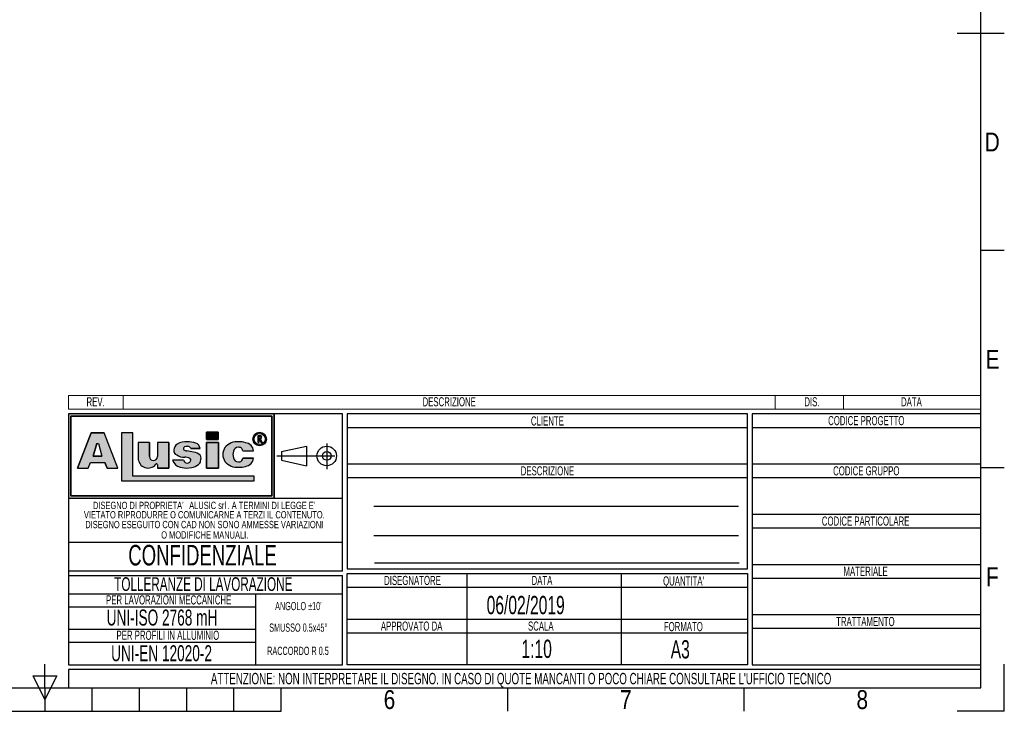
# Model space of a CAD drawing. Header units: millimetres. Extents: x -21 to 722, y 0 to 346.
# Tile 10 of 14: x 204 to 420, y 0 to 151. Entities that reach past the tile are written whole.
import ezdxf
from ezdxf.enums import TextEntityAlignment as Align

# ---------------------------------------------------------------- set-up
doc = ezdxf.new("R2010")
doc.units = ezdxf.units.MM
doc.linetypes.add('CENTERX2', pattern=[20.319999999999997, 12.7, -2.54, 2.54, -2.54])
doc.layers.add('CARTIGLIO', color=140, linetype='Continuous')
doc.styles.add('SLDTEXTSTYLE0', font='TXT', dxfattribs={"width": 0.6382978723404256})
doc.styles.add('SLDTEXTSTYLE1', font='TXT', dxfattribs={"width": 0.675})
doc.styles.add('SLDTEXTSTYLE2', font='TXT', dxfattribs={"width": 0.8214676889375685})

# ---------------------------------------------------------------- blocks, each defined once
blk = doc.blocks.new('SW_NOTE_0')
at = {"layer": 'CARTIGLIO', "color": 0, "insert": (7.526595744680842, 2.578135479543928), "char_height": 2, "attachment_point": 2, "style": 'SLDTEXTSTYLE0'}
blk.add_mtext('TRATTAMENTO', dxfattribs=at)
blk = doc.blocks.new('SW_NOTE_0_1')
at = {"layer": 'CARTIGLIO', "color": 0, "insert": (85.40558510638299, 3.222669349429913), "char_height": 2.5, "attachment_point": 2, "style": 'SLDTEXTSTYLE0'}
blk.add_mtext("ATTENZIONE: NON INTERPRETARE IL DISEGNO. IN CASO DI QUOTE MANCANTI O POCO CHIARE CONSULTARE L'UFFICIO TECNICO", dxfattribs=at)
blk = doc.blocks.new('SW_NOTE_0_2')
at = {"layer": 'CARTIGLIO', "color": 0, "insert": (3.510638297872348, 2.578135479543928), "char_height": 2, "attachment_point": 2, "style": 'SLDTEXTSTYLE0'}
blk.add_mtext('SCALA', dxfattribs=at)
blk = doc.blocks.new('SW_NOTE_0_3')
at = {"layer": 'CARTIGLIO', "color": 0, "insert": (8.670212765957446, 2.578135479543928), "char_height": 2, "attachment_point": 2, "style": 'SLDTEXTSTYLE0'}
blk.add_mtext('APPROVATO DA', dxfattribs=at)
blk = doc.blocks.new('SW_NOTE_0_4')
at = {"layer": 'CARTIGLIO', "color": 0, "insert": (5.398936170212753, 2.578135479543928), "char_height": 2, "attachment_point": 2, "style": 'SLDTEXTSTYLE0'}
blk.add_mtext('FORMATO', dxfattribs=at)
blk = doc.blocks.new('SW_NOTE_0_5')
at = {"layer": 'CARTIGLIO', "color": 0, "insert": (7.606382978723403, 2.578135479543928), "char_height": 2, "attachment_point": 2, "style": 'SLDTEXTSTYLE0'}
blk.add_mtext('DISEGNATORE', dxfattribs=at)
blk = doc.blocks.new('SW_NOTE_0_6')
at = {"layer": 'CARTIGLIO', "color": 0, "insert": (2.845744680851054, 2.578135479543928), "char_height": 2, "attachment_point": 2, "style": 'SLDTEXTSTYLE0'}
blk.add_mtext('DATA', dxfattribs=at)
blk = doc.blocks.new('SW_NOTE_0_7')
at = {"layer": 'CARTIGLIO', "color": 0, "insert": (5.558510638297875, 2.578135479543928), "char_height": 2, "attachment_point": 2, "style": 'SLDTEXTSTYLE0'}
blk.add_mtext("QUANTITA'", dxfattribs=at)
blk = doc.blocks.new('SW_NOTE_0_8')
at = {"layer": 'CARTIGLIO', "color": 0, "insert": (7.10106382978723, 2.578135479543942), "char_height": 2, "attachment_point": 2, "style": 'SLDTEXTSTYLE0'}
blk.add_mtext('DESCRIZIONE', dxfattribs=at)
blk = doc.blocks.new('SW_NOTE_0_9')
at = {"layer": 'CARTIGLIO', "color": 0, "insert": (4.228723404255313, 2.578135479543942), "char_height": 2, "attachment_point": 2, "style": 'SLDTEXTSTYLE0'}
blk.add_mtext('CLIENTE', dxfattribs=at)
blk = doc.blocks.new('SW_NOTE_0_10')
at = {"layer": 'CARTIGLIO', "color": 0, "insert": (5.691489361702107, 2.578135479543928), "char_height": 2, "attachment_point": 2, "style": 'SLDTEXTSTYLE0'}
blk.add_mtext('MATERIALE', dxfattribs=at)
blk = doc.blocks.new('SW_NOTE_0_11')
at = {"layer": 'CARTIGLIO', "color": 0, "insert": (12.15425531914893, 2.578135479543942), "char_height": 2, "attachment_point": 2, "style": 'SLDTEXTSTYLE0'}
blk.add_mtext('CODICE PARTICOLARE', dxfattribs=at)
blk = doc.blocks.new('SW_NOTE_0_12')
at = {"layer": 'CARTIGLIO', "color": 0, "insert": (9.547872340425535, 2.578135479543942), "char_height": 2, "attachment_point": 2, "style": 'SLDTEXTSTYLE0'}
blk.add_mtext('CODICE GRUPPO', dxfattribs=at)
blk = doc.blocks.new('SW_NOTE_0_13')
at = {"layer": 'CARTIGLIO', "color": 0, "insert": (10.69148936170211, 2.578135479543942), "char_height": 2, "attachment_point": 2, "style": 'SLDTEXTSTYLE0'}
blk.add_mtext('CODICE PROGETTO', dxfattribs=at)
blk = doc.blocks.new('SW_NOTE_0_14')
at = {"layer": 'CARTIGLIO', "color": 0, "insert": (6.67819148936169, 2.320321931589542), "char_height": 1.8, "attachment_point": 2, "style": 'SLDTEXTSTYLE0'}
blk.add_mtext("ANGOLO ±10'", dxfattribs=at)
blk = doc.blocks.new('SW_NOTE_0_15')
at = {"layer": 'CARTIGLIO', "color": 0, "insert": (23.93617021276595, 3.867203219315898), "char_height": 3, "attachment_point": 2, "style": 'SLDTEXTSTYLE0'}
blk.add_mtext('TOLLERANZE DI LAVORAZIONE', dxfattribs=at)
blk = doc.blocks.new('SW_NOTE_0_16')
at = {"layer": 'CARTIGLIO', "color": 0, "insert": (21.07265624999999, 5.800804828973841), "char_height": 4.500000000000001, "attachment_point": 2, "style": 'SLDTEXTSTYLE1'}
blk.add_mtext('CONFIDENZIALE', dxfattribs=at)
blk = doc.blocks.new('SW_NOTE_0_17')
at = {"layer": 'CARTIGLIO', "color": 0, "insert": (28.04255319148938, 2.062508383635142), "char_height": 1.6, "attachment_point": 2, "style": 'SLDTEXTSTYLE0'}
blk.add_mtext('DISEGNO ESEGUITO CON CAD NON SONO AMMESSE VARIAZIONI', dxfattribs=at)
blk = doc.blocks.new('SW_NOTE_0_18')
at = {"layer": 'CARTIGLIO', "color": 0, "insert": (27.3404255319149, 2.062508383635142), "char_height": 1.6, "attachment_point": 2, "style": 'SLDTEXTSTYLE0'}
blk.add_mtext('VIETATO RIPRODURRE O COMUNICARNE A TERZI IL CONTENUTO.', dxfattribs=at)
blk = doc.blocks.new('SW_NOTE_0_19')
at = {"layer": 'CARTIGLIO', "color": 0, "insert": (7.587765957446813, 2.320321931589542), "char_height": 1.8, "attachment_point": 2, "style": 'SLDTEXTSTYLE0'}
blk.add_mtext('SMUSSO 0.5x45°', dxfattribs=at)
blk = doc.blocks.new('SW_NOTE_0_20')
at = {"layer": 'CARTIGLIO', "color": 0, "insert": (10.40425531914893, 2.062508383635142), "char_height": 1.6, "attachment_point": 2, "style": 'SLDTEXTSTYLE0'}
blk.add_mtext('O MODIFICHE MANUALI.', dxfattribs=at)
blk = doc.blocks.new('SW_NOTE_0_21')
at = {"layer": 'CARTIGLIO', "color": 0, "char_height": 1.6, "attachment_point": 2, "style": 'SLDTEXTSTYLE0'}
for s, insert in [('ALUSIC srl', (25.45120500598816, 2.062508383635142)), ("DISEGNO DI PROPRIETA'", (10.27659574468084, 2.062508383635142)), (". A TERMINI DI LEGGE E'", (39.41078027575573, 2.062508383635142))]:
    blk.add_mtext(s, dxfattribs=dict(at, insert=insert))
blk = doc.blocks.new('SW_NOTE_0_22')
at = {"layer": 'CARTIGLIO', "color": 0, "insert": (8.569148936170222, 2.320321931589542), "char_height": 1.8, "attachment_point": 2, "style": 'SLDTEXTSTYLE0'}
blk.add_mtext('RACCORDO R 0.5', dxfattribs=at)
blk = doc.blocks.new('SW_NOTE_0_23')
at = {"layer": 'CARTIGLIO', "color": 0, "insert": (18.30319148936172, 2.578135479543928), "char_height": 2, "attachment_point": 2, "style": 'SLDTEXTSTYLE0'}
blk.add_mtext('PER LAVORAZIONI MECCANICHE', dxfattribs=at)
blk = doc.blocks.new('SW_NOTE_0_24')
at = {"layer": 'CARTIGLIO', "color": 0, "insert": (15.68484042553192, 4.511737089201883), "char_height": 3.5, "attachment_point": 2, "style": 'SLDTEXTSTYLE0'}
blk.add_mtext('UNI-ISO 2768 mH', dxfattribs=at)
blk = doc.blocks.new('SW_NOTE_0_25')
at = {"layer": 'CARTIGLIO', "color": 0, "insert": (13.85638297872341, 2.578135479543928), "char_height": 2, "attachment_point": 2, "style": 'SLDTEXTSTYLE0'}
blk.add_mtext('PER PROFILI IN ALLUMINIO', dxfattribs=at)
blk = doc.blocks.new('SW_NOTE_0_26')
at = {"layer": 'CARTIGLIO', "color": 0, "insert": (14.05585106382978, 4.511737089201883), "char_height": 3.5, "attachment_point": 2, "style": 'SLDTEXTSTYLE0'}
blk.add_mtext('UNI-EN 12020-2', dxfattribs=at)
blk = doc.blocks.new('SW_NOTE_0_27')
at = {"layer": 'CARTIGLIO', "color": 0, "insert": (2.340425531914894, 2.578135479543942), "char_height": 2, "attachment_point": 2, "style": 'SLDTEXTSTYLE0'}
blk.add_mtext('REV.', dxfattribs=at)
blk = doc.blocks.new('SW_NOTE_0_28')
at = {"layer": 'CARTIGLIO', "color": 0, "insert": (2.845744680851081, 2.578135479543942), "char_height": 2, "attachment_point": 2, "style": 'SLDTEXTSTYLE0'}
blk.add_mtext('DATA', dxfattribs=at)
blk = doc.blocks.new('SW_NOTE_0_29')
at = {"layer": 'CARTIGLIO', "color": 0, "insert": (7.10106382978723, 2.578135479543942), "char_height": 2, "attachment_point": 2, "style": 'SLDTEXTSTYLE0'}
blk.add_mtext('DESCRIZIONE', dxfattribs=at)
blk = doc.blocks.new('SW_NOTE_0_30')
at = {"layer": 'CARTIGLIO', "color": 0, "insert": (1.968085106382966, 2.578135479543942), "char_height": 2, "attachment_point": 2, "style": 'SLDTEXTSTYLE0'}
blk.add_mtext('DIS.', dxfattribs=at)
blk = doc.blocks.new('Cartiglio ALUSIC')
at = {"layer": 'CARTIGLIO'}
h = blk.add_hatch(color=256, dxfattribs=at)
h.paths.add_polyline_path([(113.971100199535, 149.9990413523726), (113.971100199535, 131.4990413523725), (158.971100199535, 131.4990413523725), (158.971100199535, 149.9990413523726)], flags=0)
h.paths.add_polyline_path([(114.471100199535, 131.9990413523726), (114.471100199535, 149.4990413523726), (158.471100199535, 149.4990413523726), (158.471100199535, 131.9990413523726)], flags=0)
h = blk.add_hatch(color=256, dxfattribs=at)
h.paths.add_polyline_path([(118.292263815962, 138.1064632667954), (118.7611454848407, 139.3206628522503), (121.9303757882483, 139.3206628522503), (122.3992574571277, 138.1064632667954), (124.7510688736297, 138.1064632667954), (121.7833115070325, 145.7916640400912), (118.9082097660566, 145.7916640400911), (115.9404523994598, 138.1064632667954)], flags=0)
h.paths.add_polyline_path([(119.3961687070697, 140.7216809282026), (120.1708764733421, 143.4547391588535), (120.5206447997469, 143.4547391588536), (121.2953525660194, 140.721680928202)], flags=0)
for points in [[(128.0219401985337, 145.7956943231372), (125.5527056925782, 145.7956943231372), (125.5527056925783, 135.2696801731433), (154.6424359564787, 135.2696801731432), (154.6424359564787, 136.3597302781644), (128.0219401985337, 136.3597302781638)], [(144.2116339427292, 145.9308884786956), (144.2116339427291, 144.3245774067), (146.6985305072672, 144.3245774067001), (146.6985305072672, 145.9308884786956)], [(146.7838932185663, 143.6808359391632), (144.2116339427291, 143.6808359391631), (144.2116339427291, 138.1064632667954), (146.7838932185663, 138.1064632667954)]]:
    blk.add_hatch(color=256, dxfattribs=at).paths.add_polyline_path(points, flags=0)
h = blk.add_hatch(color=256, dxfattribs=at)
edge = h.paths.add_edge_path(flags=0)
edge.add_arc((155.7921827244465, 144.4510199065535), 1.479868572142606, 0, 360)
edge = h.paths.add_edge_path(flags=0)
edge.add_arc((155.7921827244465, 144.4510199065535), 1.214864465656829, 0, 360)
h = blk.add_hatch(color=256, dxfattribs=at)
edge = h.paths.add_edge_path(flags=0)
edge.add_arc((155.8903200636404, 144.8676091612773), 0.3723980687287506, 277.1406326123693, 450.0000000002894)
edge.add_line((155.8903200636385, 145.240007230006), (155.450204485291, 145.240007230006))
edge.add_line((155.450204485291, 145.240007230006), (155.450204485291, 143.6880606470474))
edge.add_line((155.450204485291, 143.6880606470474), (155.605611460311, 143.6880606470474))
edge.add_line((155.605611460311, 143.6880606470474), (155.605611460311, 144.4952110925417))
edge.add_line((155.605611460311, 144.4952110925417), (155.764003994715, 144.4952110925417))
edge.add_line((155.764003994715, 144.4952110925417), (156.171212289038, 143.6880606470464))
edge.add_line((156.171212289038, 143.6880606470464), (156.3452765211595, 143.6880606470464))
edge.add_line((156.3452765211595, 143.6880606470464), (155.9366110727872, 144.4980993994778))
edge = h.paths.add_edge_path(flags=0)
edge.add_line((155.6056114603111, 145.0846002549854), (155.8903200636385, 145.0846002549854))
edge.add_arc((155.8903200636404, 144.8676091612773), 0.2169910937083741, -90.00000000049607, 90.00000000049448, ccw=False)
edge.add_line((155.8903200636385, 144.6506180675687), (155.6056114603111, 144.6506180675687))
edge.add_line((155.6056114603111, 144.6506180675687), (155.6056114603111, 145.0846002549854))
h = blk.add_hatch(color=256, dxfattribs=at)
edge = h.paths.add_edge_path(flags=0)
edge.add_arc((132.5578484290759, 140.6186164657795), 0.8721260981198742, 180, 360, ccw=False)
edge.add_line((131.6857223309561, 140.6186164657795), (131.6857223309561, 143.6808359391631))
edge.add_line((131.6857223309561, 143.6808359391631), (129.2243885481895, 143.6808359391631))
edge.add_line((129.2243885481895, 143.6808359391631), (129.2243885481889, 140.2640777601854))
edge.add_arc((131.3820030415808, 140.2640777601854), 2.157614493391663, 180, 321.9680973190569)
edge.add_arc((133.2350345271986, 138.8146685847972), 0.1949400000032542, 3.751097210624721e-10, 141.9680973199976, ccw=False)
edge.add_line((133.4299745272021, 138.8146685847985), (133.4299745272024, 138.106463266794))
edge.add_line((133.4299745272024, 138.106463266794), (135.91068894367, 138.106463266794))
edge.add_line((135.91068894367, 138.106463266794), (135.9106889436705, 143.6808359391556))
edge.add_line((135.9106889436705, 143.6808359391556), (133.4299745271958, 143.6808359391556))
edge.add_line((133.4299745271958, 143.6808359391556), (133.4299745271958, 140.6186164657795))
h = blk.add_hatch(color=256, dxfattribs=at)
edge = h.paths.add_edge_path(flags=0)
edge.add_line((139.7219511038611, 138.0874905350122), (140.9616140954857, 138.2313935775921))
edge.add_arc((140.6251358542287, 140.9172664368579), 2.706867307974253, 277.1406456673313, 311.0032214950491)
edge.add_arc((141.7459062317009, 139.8536948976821), 1.178212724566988, 303.7868133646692, 347.8980612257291)
edge.add_arc((141.0550130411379, 140.1458147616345), 1.920162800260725, 343.6935231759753, 381.4193527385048)
edge.add_arc((140.9170023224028, 138.8528855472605), 2.77207698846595, 46.00269433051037, 81.25096772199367)
edge.add_arc((133.1604335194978, 99.54681763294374), 42.8338661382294, 78.993004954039, 81.01866969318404)
edge.add_arc((140.0875549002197, 143.5111497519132), 1.672976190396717, 238.77709912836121, 261.74465207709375, ccw=False)
edge.add_arc((139.511171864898, 142.3534770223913), 0.3988810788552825, 114.64010585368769, 223.1865854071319, ccw=False)
edge.add_arc((139.9292750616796, 141.471492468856), 1.374925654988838, 90.51660503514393, 115.15343256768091, ccw=False)
edge.add_arc((139.978971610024, 141.8617877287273), 0.986530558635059, 50.69488274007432, 93.60864602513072, ccw=False)
edge.add_arc((140.2656634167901, 142.2302567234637), 0.519939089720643, 14.547573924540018, 49.4198797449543, ccw=False)
edge.add_line((140.7689329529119, 142.3608569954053), (142.7634621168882, 142.3608569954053))
edge.add_arc((141.3534729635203, 142.2214802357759), 1.416861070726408, 5.645321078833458, 71.38339334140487)
edge.add_arc((140.0918708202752, 138.6413140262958), 5.212710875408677, 70.80435731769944, 90.86664277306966)
edge.add_arc((139.6876943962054, 140.01898057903), 3.848224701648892, 85.15036290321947, 119.9120405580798)
edge.add_arc((138.7589405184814, 141.8826763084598), 1.774008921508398, 123.9309471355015, 174.9914571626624)
edge.add_arc((138.007121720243, 141.9227892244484), 1.021881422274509, 173.5516105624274, 249.3813116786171)
edge.add_arc((139.4480837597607, 143.8857829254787), 3.430150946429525, 238.3320469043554, 269.1908231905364)
edge.add_arc((139.5671105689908, 138.3083973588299), 2.154096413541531, 64.99796384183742, 94.45891481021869, ccw=False)
edge.add_arc((140.3551381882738, 139.8813550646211), 0.398545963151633, -35.586121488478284, 72.11412463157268, ccw=False)
edge.add_arc((139.9862171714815, 139.9393420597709), 0.7512299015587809, 245.201083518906, 337.29941344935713, ccw=False)
edge.add_arc((139.934335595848, 140.0154535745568), 0.8024620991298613, 192.5591591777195, 250.8523518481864, ccw=False)
edge.add_line((139.1510748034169, 139.8409601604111), (136.768183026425, 139.8409601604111))
edge.add_arc((138.8654850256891, 140.4022414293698), 2.1711085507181, 194.9824340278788, 258.3364147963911)
edge.add_line((138.4265630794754, 138.2759630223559), (139.7219511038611, 138.0874905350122))
h = blk.add_hatch(color=256, dxfattribs=at)
edge = h.paths.add_edge_path(flags=0)
edge.add_arc((151.1448446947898, 140.5631500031), 1.095489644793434, 191.1589777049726, 269.9285492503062, ccw=False)
edge.add_arc((152.2932291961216, 141.066632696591), 2.335462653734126, 162.1599290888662, 197.8400709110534, ccw=False)
edge.add_arc((151.1448446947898, 141.5701153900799), 1.095489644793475, 90.07145075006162, 168.8410222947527, ccw=False)
edge.add_arc((151.2517282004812, 141.8150308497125), 0.8574339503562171, 2.566657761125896, 97.25285314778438, ccw=False)
edge.add_line((152.108301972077, 141.8534281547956), (154.4848142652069, 141.8534281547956))
edge.add_arc((152.4212904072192, 141.6061501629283), 2.078287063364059, 6.833333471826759, 81.00039250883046)
edge.add_arc((151.336234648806, 138.6914263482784), 5.163706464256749, 74.1517675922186, 91.31975036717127)
edge.add_arc((150.8738064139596, 140.4366829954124), 3.434301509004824, 84.25969198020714, 140.8312604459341)
edge.add_arc((150.5707293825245, 141.0666326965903), 2.817144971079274, 146.8823062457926, 213.1176937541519)
edge.add_arc((150.87380641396, 141.6965823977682), 3.434301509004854, 219.1687395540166, 275.7403080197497)
edge.add_arc((151.3362346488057, 143.4418390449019), 5.163706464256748, 268.6802496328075, 285.8482324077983)
edge.add_arc((152.4212904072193, 140.5271152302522), 2.078287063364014, 278.9996074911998, 353.1666665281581)
edge.add_line((154.4848142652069, 140.2798372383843), (152.1083019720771, 140.2798372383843))
edge.add_arc((151.2517282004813, 140.3182345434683), 0.8574339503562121, 262.7471468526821, 357.4333422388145, ccw=False)
at = {"color": 161, "linetype": 'Continuous', "lineweight": 18}
for p, q in [((113.971100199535, 150.9990413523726), (113.971100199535, 153.9990413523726)), ((113.971100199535, 153.9990413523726), (313.621100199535, 153.9990413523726)), ((125.971100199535, 153.9990413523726), (125.971100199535, 150.9990413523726)), ((268.621100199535, 153.9990413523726), (268.621100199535, 150.9990413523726)), ((283.621100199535, 153.9990413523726), (283.621100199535, 150.9990413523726)), ((313.621100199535, 150.9990413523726), (313.621100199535, 153.9990413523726)), ((113.971100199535, 150.9990413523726), (313.621100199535, 150.9990413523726))]:
    blk.add_line(p, q, dxfattribs=at)
at = {"layer": 'CARTIGLIO'}
for p, q in [((113.971100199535, 149.9990413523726), (113.971100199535, 131.4990413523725)), ((113.971100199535, 149.9990413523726), (113.971100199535, 94.99904135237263)), ((173.971100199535, 149.9990413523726), (113.971100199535, 149.9990413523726)), ((158.971100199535, 149.9990413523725), (113.971100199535, 149.9990413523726)), ((113.971100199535, 149.9990413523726), (113.971100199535, 131.4990413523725)), ((113.971100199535, 149.9990413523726), (113.971100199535, 115.5498549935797)), ((114.471100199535, 131.9990413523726), (114.471100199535, 149.4990413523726)), ((114.471100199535, 149.4990413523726), (114.471100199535, 131.9990413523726)), ((114.471100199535, 149.4990413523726), (158.471100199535, 149.4990413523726)), ((158.471100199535, 149.4990413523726), (114.471100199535, 149.4990413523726)), ((158.471100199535, 149.4990413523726), (158.471100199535, 131.9990413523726)), ((158.471100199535, 131.9990413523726), (158.471100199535, 149.4990413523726)), ((158.971100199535, 131.4990413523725), (158.971100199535, 149.9990413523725)), ((158.971100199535, 149.9990413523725), (158.971100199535, 131.4990413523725)), ((173.971100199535, 115.5498549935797), (173.971100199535, 149.9990413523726)), ((262.621100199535, 149.9990413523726), (174.971100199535, 149.9990413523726)), ((174.971100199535, 149.9990413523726), (174.971100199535, 115.9990413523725)), ((262.621100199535, 115.9990413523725), (262.621100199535, 149.9990413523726)), ((313.621100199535, 149.9990413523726), (263.621100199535, 149.9990413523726)), ((263.621100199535, 149.9990413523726), (263.621100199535, 94.99904135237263)), ((313.621100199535, 94.99904135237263), (313.621100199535, 149.9990413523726)), ((174.971100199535, 146.9990413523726), (262.621100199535, 146.9990413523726)), ((263.621100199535, 146.9990413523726), (313.621100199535, 146.9990413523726)), ((118.9082097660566, 145.7916640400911), (115.9404523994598, 138.1064632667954)), ((115.9404523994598, 138.1064632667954), (118.9082097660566, 145.7916640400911)), ((121.7833115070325, 145.7916640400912), (118.9082097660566, 145.7916640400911)), ((118.9082097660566, 145.7916640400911), (121.7833115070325, 145.7916640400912)), ((124.7510688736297, 138.1064632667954), (121.7833115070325, 145.7916640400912)), ((124.7510688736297, 138.1064632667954), (121.7833115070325, 145.7916640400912)), ((128.0219401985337, 145.7956943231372), (125.5527056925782, 145.7956943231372)), ((125.5527056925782, 145.7956943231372), (125.5527056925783, 135.2696801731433)), ((128.0219401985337, 145.7956943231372), (125.5527056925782, 145.7956943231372)), ((125.5527056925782, 145.7956943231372), (125.5527056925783, 135.2696801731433)), ((128.0219401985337, 136.3597302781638), (128.0219401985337, 145.7956943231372)), ((128.0219401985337, 136.3597302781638), (128.0219401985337, 145.7956943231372)), ((146.6985305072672, 145.9308884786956), (144.2116339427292, 145.9308884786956)), ((144.2116339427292, 145.9308884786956), (144.2116339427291, 144.3245774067)), ((144.2116339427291, 144.3245774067), (144.2116339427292, 145.9308884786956)), ((144.2116339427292, 145.9308884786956), (146.6985305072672, 145.9308884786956)), ((146.6985305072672, 145.9308884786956), (146.6985305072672, 144.3245774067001)), ((146.6985305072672, 144.3245774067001), (146.6985305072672, 145.9308884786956)), ((155.450204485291, 143.6880606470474), (155.450204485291, 145.240007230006)), ((155.450204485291, 143.6880606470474), (155.450204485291, 145.240007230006)), ((155.450204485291, 145.240007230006), (155.8903200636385, 145.240007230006)), ((155.450204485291, 145.240007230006), (155.8903200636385, 145.240007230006)), ((155.6056114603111, 145.0846002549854), (155.8903200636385, 145.0846002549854)), ((155.6056114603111, 144.6506180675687), (155.6056114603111, 145.0846002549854)), ((155.6056114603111, 144.6506180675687), (155.6056114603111, 145.0846002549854)), ((155.6056114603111, 145.0846002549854), (155.8903200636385, 145.0846002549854)), ((155.6056114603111, 144.6506180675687), (155.8903200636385, 144.6506180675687)), ((155.8903200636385, 144.6506180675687), (155.6056114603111, 144.6506180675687)), ((155.605611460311, 144.4952110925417), (155.605611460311, 143.6880606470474)), ((155.605611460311, 143.6880606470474), (155.605611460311, 144.4952110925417)), ((155.764003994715, 144.4952110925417), (155.605611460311, 144.4952110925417)), ((155.605611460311, 144.4952110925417), (155.764003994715, 144.4952110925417)), ((156.171212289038, 143.6880606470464), (155.764003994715, 144.4952110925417)), ((155.764003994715, 144.4952110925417), (156.171212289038, 143.6880606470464)), ((155.9366110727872, 144.4980993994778), (156.3452765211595, 143.6880606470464)), ((155.9366110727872, 144.4980993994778), (156.3452765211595, 143.6880606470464)), ((119.3961687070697, 140.7216809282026), (120.1708764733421, 143.4547391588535)), ((120.1708764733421, 143.4547391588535), (119.3961687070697, 140.7216809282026)), ((120.1708764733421, 143.4547391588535), (120.5206447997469, 143.4547391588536)), ((120.1708764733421, 143.4547391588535), (120.5206447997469, 143.4547391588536)), ((120.5206447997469, 143.4547391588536), (121.2953525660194, 140.721680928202)), ((120.5206447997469, 143.4547391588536), (121.2953525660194, 140.721680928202)), ((129.2243885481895, 143.6808359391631), (129.2243885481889, 140.2640777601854)), ((131.6857223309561, 143.6808359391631), (129.2243885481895, 143.6808359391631)), ((131.6857223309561, 143.6808359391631), (129.2243885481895, 143.6808359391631)), ((129.2243885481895, 143.6808359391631), (129.2243885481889, 140.2640777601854)), ((131.6857223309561, 140.6186164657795), (131.6857223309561, 143.6808359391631)), ((131.6857223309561, 143.6808359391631), (131.6857223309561, 140.6186164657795)), ((135.9106889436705, 143.6808359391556), (133.4299745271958, 143.6808359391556)), ((133.4299745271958, 143.6808359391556), (133.4299745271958, 140.6186164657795)), ((133.4299745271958, 143.6808359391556), (133.4299745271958, 140.6186164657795)), ((135.9106889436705, 143.6808359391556), (133.4299745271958, 143.6808359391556)), ((135.9106889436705, 143.6808359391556), (135.91068894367, 138.106463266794)), ((135.91068894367, 138.106463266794), (135.9106889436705, 143.6808359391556)), ((140.7689329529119, 142.3608569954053), (142.7634621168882, 142.3608569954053)), ((142.7634621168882, 142.3608569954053), (140.7689329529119, 142.3608569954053)), ((144.2116339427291, 144.3245774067), (146.6985305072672, 144.3245774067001)), ((146.6985305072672, 144.3245774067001), (144.2116339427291, 144.3245774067)), ((146.7838932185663, 143.6808359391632), (144.2116339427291, 143.6808359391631)), ((144.2116339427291, 143.6808359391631), (144.2116339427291, 138.1064632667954)), ((144.2116339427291, 143.6808359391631), (146.7838932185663, 143.6808359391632)), ((144.2116339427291, 138.1064632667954), (144.2116339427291, 143.6808359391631)), ((146.7838932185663, 138.1064632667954), (146.7838932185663, 143.6808359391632)), ((146.7838932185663, 143.6808359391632), (146.7838932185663, 138.1064632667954)), ((155.450204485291, 143.6880606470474), (155.605611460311, 143.6880606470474)), ((155.605611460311, 143.6880606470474), (155.450204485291, 143.6880606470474)), ((156.171212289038, 143.6880606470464), (156.3452765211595, 143.6880606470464)), ((156.3452765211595, 143.6880606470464), (156.171212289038, 143.6880606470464)), ((160.5624374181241, 141.7060810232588), (166.0550106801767, 142.8872795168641)), ((166.0550106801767, 142.8872795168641), (166.0550106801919, 138.6108031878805)), ((121.2953525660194, 140.721680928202), (119.3961687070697, 140.7216809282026)), ((119.3961687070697, 140.7216809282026), (121.2953525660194, 140.721680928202)), ((152.108301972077, 141.8534281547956), (154.4848142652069, 141.8534281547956)), ((152.108301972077, 141.8534281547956), (154.4848142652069, 141.8534281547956)), ((154.4848142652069, 140.2798372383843), (152.1083019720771, 140.2798372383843)), ((152.1083019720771, 140.2798372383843), (154.4848142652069, 140.2798372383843)), ((160.5624374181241, 141.7060810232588), (160.5624374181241, 139.7920016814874)), ((115.9404523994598, 138.1064632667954), (118.292263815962, 138.1064632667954)), ((115.9404523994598, 138.1064632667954), (118.292263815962, 138.1064632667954)), ((118.292263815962, 138.1064632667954), (118.7611454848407, 139.3206628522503)), ((118.292263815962, 138.1064632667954), (118.7611454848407, 139.3206628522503)), ((118.7611454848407, 139.3206628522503), (121.9303757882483, 139.3206628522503)), ((118.7611454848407, 139.3206628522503), (121.9303757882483, 139.3206628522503)), ((122.3992574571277, 138.1064632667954), (121.9303757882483, 139.3206628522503)), ((121.9303757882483, 139.3206628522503), (122.3992574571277, 138.1064632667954)), ((122.3992574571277, 138.1064632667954), (124.7510688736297, 138.1064632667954)), ((122.3992574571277, 138.1064632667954), (124.7510688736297, 138.1064632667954)), ((133.4299745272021, 138.8146685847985), (133.4299745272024, 138.106463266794)), ((133.4299745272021, 138.8146685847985), (133.4299745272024, 138.106463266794)), ((133.4299745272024, 138.106463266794), (135.91068894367, 138.106463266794)), ((135.91068894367, 138.106463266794), (133.4299745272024, 138.106463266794)), ((139.1510748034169, 139.8409601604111), (136.768183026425, 139.8409601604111)), ((139.1510748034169, 139.8409601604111), (136.768183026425, 139.8409601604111)), ((138.4265630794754, 138.2759630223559), (139.7219511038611, 138.0874905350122)), ((138.4265630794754, 138.2759630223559), (139.7219511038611, 138.0874905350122)), ((139.7219511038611, 138.0874905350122), (140.9616140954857, 138.2313935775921)), ((139.7219511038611, 138.0874905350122), (140.9616140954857, 138.2313935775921)), ((144.2116339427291, 138.1064632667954), (146.7838932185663, 138.1064632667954)), ((146.7838932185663, 138.1064632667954), (144.2116339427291, 138.1064632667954)), ((160.5624374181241, 139.7920016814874), (166.0550106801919, 138.6108031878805)), ((174.971100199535, 138.9990413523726), (262.621100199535, 138.9990413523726)), ((263.621100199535, 138.9990413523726), (313.621100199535, 138.9990413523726)), ((154.6424359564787, 136.3597302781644), (128.0219401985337, 136.3597302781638)), ((154.6424359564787, 136.3597302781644), (128.0219401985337, 136.3597302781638)), ((154.6424359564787, 135.2696801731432), (154.6424359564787, 136.3597302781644)), ((154.6424359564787, 135.2696801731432), (154.6424359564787, 136.3597302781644)), ((174.971100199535, 135.9990413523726), (262.621100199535, 135.9990413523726)), ((263.621100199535, 135.9990413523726), (313.621100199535, 135.9990413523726)), ((125.5527056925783, 135.2696801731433), (154.6424359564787, 135.2696801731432)), ((125.5527056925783, 135.2696801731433), (154.6424359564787, 135.2696801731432)), ((113.971100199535, 131.4990413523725), (158.971100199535, 131.4990413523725)), ((113.971100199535, 131.4990413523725), (173.971100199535, 131.4990413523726)), ((158.471100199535, 131.9990413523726), (114.471100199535, 131.9990413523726)), ((114.471100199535, 131.9990413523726), (158.471100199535, 131.9990413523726)), ((260.621100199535, 129.6657080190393), (180.7961001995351, 129.6657080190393)), ((263.621100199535, 127.9990413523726), (313.621100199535, 127.9990413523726)), ((263.621100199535, 124.9990413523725), (313.621100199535, 124.9990413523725)), ((180.7961001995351, 123.3074882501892), (260.621100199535, 123.3074882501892)), ((173.971100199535, 121.7636603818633), (113.971100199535, 121.7636603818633)), ((180.9187030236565, 117.3170769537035), (260.7437030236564, 117.3170769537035)), ((263.621100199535, 116.9990413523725), (313.621100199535, 116.9990413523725)), ((173.971100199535, 115.5498549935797), (113.971100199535, 115.5498549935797)), ((113.971100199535, 114.5498549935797), (173.971100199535, 114.5498549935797)), ((113.971100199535, 114.5498549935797), (113.971100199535, 94.99904135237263)), ((173.971100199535, 94.99904135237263), (173.971100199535, 114.5498549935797)), ((174.971100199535, 115.9990413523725), (262.621100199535, 115.9990413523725)), ((174.971100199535, 114.9990413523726), (262.621100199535, 114.9990413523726)), ((174.971100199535, 94.99904135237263), (174.971100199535, 114.9990413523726)), ((201.1430971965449, 114.9990413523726), (201.1430971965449, 94.99904135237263)), ((234.9680971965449, 114.9990413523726), (234.9680971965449, 94.99904135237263)), ((262.621100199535, 114.9990413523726), (262.621100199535, 94.99904135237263)), ((263.621100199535, 113.9990413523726), (313.621100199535, 113.9990413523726)), ((173.9571410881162, 110.4900006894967), (113.9571410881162, 110.4900006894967)), ((154.9806365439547, 94.99904135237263), (154.9806365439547, 110.4900006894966)), ((174.971100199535, 111.9990413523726), (262.621100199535, 111.9990413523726)), ((113.971100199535, 107.6716313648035), (154.9806365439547, 107.6716313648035)), ((263.621100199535, 105.9990413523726), (313.621100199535, 105.9990413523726)), ((174.971100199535, 104.9990413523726), (262.621100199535, 104.9990413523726)), ((154.9806365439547, 102.7445210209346), (113.971100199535, 102.7445210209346)), ((174.971100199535, 101.9990413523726), (262.621100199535, 101.9990413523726)), ((263.621100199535, 102.9990413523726), (313.621100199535, 102.9990413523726)), ((113.9850593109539, 99.96496483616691), (154.9945956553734, 99.96496483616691)), ((113.971100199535, 94.99904135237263), (173.971100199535, 94.99904135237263)), ((262.621100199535, 94.99904135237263), (174.971100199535, 94.99904135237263)), ((263.621100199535, 94.99904135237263), (313.621100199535, 94.99904135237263)), ((313.621100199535, 93.99904135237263), (113.971100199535, 93.99904135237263)), ((113.971100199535, 93.99904135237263), (113.971100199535, 89.99904135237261)), ((313.621100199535, 89.99904135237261), (313.621100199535, 93.99904135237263)), ((113.971100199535, 89.99904135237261), (313.621100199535, 89.99904135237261))]:
    blk.add_line(p, q, dxfattribs=at)
at = {"layer": 'CARTIGLIO', "linetype": 'CENTERX2'}
for p, q in [((170.4898443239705, 143.5008789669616), (170.4898443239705, 137.8355069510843)), ((159.5584198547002, 140.749041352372), (173.3837805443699, 140.749041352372))]:
    blk.add_line(p, q, dxfattribs=at)
at = {"layer": 'CARTIGLIO', "linetype": 'Continuous'}
blk.add_line((113.9695322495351, 89.99904135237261), (313.621100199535, 89.99904135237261), dxfattribs=at)
at = {"layer": 'CARTIGLIO'}
for centre, radius in [((155.7921827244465, 144.4510199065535), 1.479868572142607), ((155.7921827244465, 144.4510199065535), 1.479868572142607), ((155.7921827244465, 144.4510199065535), 1.214864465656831), ((155.7921827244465, 144.4510199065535), 1.214864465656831), ((170.4898443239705, 140.7490413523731), 2.138238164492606), ((170.4898443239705, 140.7490413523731), 0.9570396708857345)]:
    blk.add_circle(centre, radius, dxfattribs=at)
for centre, radius, start, end in [((155.8903200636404, 144.8676091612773), 0.3723980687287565, 277.1406326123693, 90.00000000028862), ((155.8903200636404, 144.8676091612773), 0.3723980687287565, 277.1406326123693, 90.00000000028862), ((155.8903200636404, 144.8676091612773), 0.2169910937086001, 269.9999999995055, 90.00000000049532), ((155.8903200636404, 144.8676091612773), 0.2169910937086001, 269.9999999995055, 90.00000000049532), ((138.7589405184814, 141.8826763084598), 1.774008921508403, 123.9309471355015, 174.9914571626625), ((138.7589405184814, 141.8826763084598), 1.774008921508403, 123.9309471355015, 174.9914571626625), ((139.6876943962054, 140.01898057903), 3.848224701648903, 85.15036290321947, 119.9120405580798), ((139.6876943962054, 140.01898057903), 3.848224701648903, 85.15036290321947, 119.9120405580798), ((139.511171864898, 142.3534770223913), 0.3988810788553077, 114.6401058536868, 223.1865854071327), ((139.511171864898, 142.3534770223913), 0.3988810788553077, 114.6401058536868, 223.1865854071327), ((139.9292750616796, 141.471492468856), 1.374925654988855, 90.51660503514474, 115.1534325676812), ((139.9292750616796, 141.471492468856), 1.374925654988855, 90.51660503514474, 115.1534325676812), ((139.978971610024, 141.8617877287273), 0.9865305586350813, 50.69488274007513, 93.60864602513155), ((139.978971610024, 141.8617877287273), 0.9865305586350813, 50.69488274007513, 93.60864602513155), ((140.0918708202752, 138.6413140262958), 5.212710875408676, 70.80435731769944, 90.86664277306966), ((140.0918708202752, 138.6413140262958), 5.212710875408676, 70.80435731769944, 90.86664277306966), ((140.2656634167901, 142.2302567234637), 0.5199390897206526, 14.5475739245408, 49.41987974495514), ((140.2656634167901, 142.2302567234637), 0.5199390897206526, 14.5475739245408, 49.41987974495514), ((141.3534729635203, 142.2214802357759), 1.416861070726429, 5.645321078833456, 71.38339334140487), ((141.3534729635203, 142.2214802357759), 1.416861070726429, 5.645321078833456, 71.38339334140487), ((150.5707293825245, 141.0666326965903), 2.81714497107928, 146.8823062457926, 213.1176937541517), ((150.5707293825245, 141.0666326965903), 2.81714497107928, 146.8823062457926, 213.1176937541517), ((150.8738064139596, 140.4366829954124), 3.434301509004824, 84.25969198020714, 140.8312604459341), ((150.8738064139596, 140.4366829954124), 3.434301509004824, 84.25969198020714, 140.8312604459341), ((151.1448446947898, 141.5701153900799), 1.095489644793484, 90.07145075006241, 168.8410222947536), ((151.1448446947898, 141.5701153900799), 1.095489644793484, 90.07145075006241, 168.8410222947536), ((151.2517282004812, 141.8150308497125), 0.8574339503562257, 2.566657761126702, 97.25285314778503), ((151.2517282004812, 141.8150308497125), 0.8574339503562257, 2.566657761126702, 97.25285314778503), ((151.336234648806, 138.6914263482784), 5.163706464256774, 74.1517675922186, 91.31975036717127), ((151.336234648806, 138.6914263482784), 5.163706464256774, 74.1517675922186, 91.31975036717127), ((152.4212904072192, 141.6061501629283), 2.078287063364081, 6.833333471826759, 81.00039250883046), ((152.4212904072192, 141.6061501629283), 2.078287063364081, 6.833333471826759, 81.00039250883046), ((131.3820030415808, 140.2640777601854), 2.157614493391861, 180, 321.9680973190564), ((131.3820030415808, 140.2640777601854), 2.157614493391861, 180, 321.9680973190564), ((132.5578484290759, 140.6186164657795), 0.8721260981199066, 180, 0), ((132.5578484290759, 140.6186164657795), 0.8721260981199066, 180, 0), ((138.007121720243, 141.9227892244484), 1.021881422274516, 173.5516105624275, 249.381311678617), ((138.007121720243, 141.9227892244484), 1.021881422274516, 173.5516105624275, 249.381311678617), ((139.4480837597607, 143.8857829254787), 3.430150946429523, 238.3320469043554, 269.1908231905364), ((139.4480837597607, 143.8857829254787), 3.430150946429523, 238.3320469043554, 269.1908231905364), ((140.0875549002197, 143.5111497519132), 1.672976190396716, 238.777099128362, 261.7446520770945), ((140.0875549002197, 143.5111497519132), 1.672976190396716, 238.777099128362, 261.7446520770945), ((139.5671105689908, 138.3083973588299), 2.154096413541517, 64.99796384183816, 94.45891481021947), ((139.5671105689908, 138.3083973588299), 2.154096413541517, 64.99796384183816, 94.45891481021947), ((133.1604335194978, 99.54681763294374), 42.83386613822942, 78.993004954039, 81.01866969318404), ((133.1604335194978, 99.54681763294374), 42.83386613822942, 78.993004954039, 81.01866969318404), ((140.3551381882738, 139.8813550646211), 0.398545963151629, 324.4138785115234, 72.11412463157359), ((140.3551381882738, 139.8813550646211), 0.398545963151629, 324.4138785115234, 72.11412463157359), ((140.9170023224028, 138.8528855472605), 2.77207698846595, 46.00269433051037, 81.25096772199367), ((140.9170023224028, 138.8528855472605), 2.77207698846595, 46.00269433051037, 81.25096772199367), ((141.0550130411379, 140.1458147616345), 1.920162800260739, 343.6935231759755, 21.41935273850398), ((141.0550130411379, 140.1458147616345), 1.920162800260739, 343.6935231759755, 21.41935273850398), ((152.2932291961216, 141.066632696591), 2.335462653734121, 162.159929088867, 197.8400709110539), ((152.2932291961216, 141.066632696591), 2.335462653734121, 162.159929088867, 197.8400709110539), ((151.1448446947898, 140.5631500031), 1.095489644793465, 191.1589777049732, 269.9285492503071), ((151.1448446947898, 140.5631500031), 1.095489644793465, 191.1589777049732, 269.9285492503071), ((151.2517282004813, 140.3182345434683), 0.8574339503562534, 262.7471468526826, 357.4333422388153), ((151.2517282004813, 140.3182345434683), 0.8574339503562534, 262.7471468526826, 357.4333422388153), ((152.4212904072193, 140.5271152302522), 2.078287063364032, 278.9996074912, 353.1666665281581), ((152.4212904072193, 140.5271152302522), 2.078287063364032, 278.9996074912, 353.1666665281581), ((133.2350345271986, 138.8146685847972), 0.1949400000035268, 3.759104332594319e-10, 141.9680973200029), ((133.2350345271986, 138.8146685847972), 0.1949400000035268, 3.759104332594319e-10, 141.9680973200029), ((138.8654850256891, 140.4022414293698), 2.171108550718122, 194.9824340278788, 258.3364147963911), ((138.8654850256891, 140.4022414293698), 2.171108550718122, 194.9824340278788, 258.3364147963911), ((139.934335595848, 140.0154535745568), 0.8024620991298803, 192.5591591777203, 250.8523518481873), ((139.934335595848, 140.0154535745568), 0.8024620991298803, 192.5591591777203, 250.8523518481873), ((139.9862171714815, 139.9393420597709), 0.7512299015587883, 245.2010835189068, 337.2994134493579), ((139.9862171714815, 139.9393420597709), 0.7512299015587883, 245.2010835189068, 337.2994134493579), ((140.6251358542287, 140.9172664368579), 2.706867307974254, 277.1406456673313, 311.0032214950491), ((140.6251358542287, 140.9172664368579), 2.706867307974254, 277.1406456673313, 311.0032214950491), ((141.7459062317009, 139.8536948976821), 1.178212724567, 303.7868133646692, 347.8980612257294), ((141.7459062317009, 139.8536948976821), 1.178212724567, 303.7868133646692, 347.8980612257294), ((150.87380641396, 141.6965823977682), 3.434301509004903, 219.1687395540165, 275.7403080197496), ((150.87380641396, 141.6965823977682), 3.434301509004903, 219.1687395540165, 275.7403080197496), ((151.3362346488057, 143.4418390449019), 5.163706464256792, 268.6802496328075, 285.8482324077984), ((151.3362346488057, 143.4418390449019), 5.163706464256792, 268.6802496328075, 285.8482324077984)]:
    blk.add_arc(centre, radius, start, end, dxfattribs=at)
at = {"layer": 'CARTIGLIO', "color": 140}
for name, p in [('SW_NOTE_0_27', (117.5683224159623, 151.0374199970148)), ('SW_NOTE_0_29', (190.1919338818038, 151.0374199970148)), ('SW_NOTE_0_30', (274.7198694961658, 151.0374199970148)), ('SW_NOTE_0_28', (295.6211001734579, 151.0374199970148)), ('SW_NOTE_0_9', (214.5627669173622, 146.8406889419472)), ('SW_NOTE_0_13', (277.8947116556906, 146.9129301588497)), ('SW_NOTE_0_8', (211.6919338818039, 135.9129301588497)), ('SW_NOTE_0_12', (279.0377666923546, 135.9129301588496)), ('SW_NOTE_0_21', (118.9711016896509, 128.6603244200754)), ('SW_NOTE_0_18', (116.3533271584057, 126.6141659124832)), ('SW_NOTE_0_11', (276.2849895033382, 124.9129301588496)), ('SW_NOTE_0_17', (115.6355512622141, 124.4682551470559)), ('SW_NOTE_0_20', (133.3899886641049, 122.1920407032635)), ('SW_NOTE_0_16', (122.2362996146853, 115.4679531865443)), ('SW_NOTE_0_10', (282.7433227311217, 113.9129301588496)), ('SW_NOTE_0_15', (119.5374520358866, 110.3183836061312)), ('SW_NOTE_0_5', (181.6538538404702, 111.9129301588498)), ('SW_NOTE_0_6', (214.7569204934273, 111.9129301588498)), ('SW_NOTE_0_7', (243.0297586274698, 111.8012947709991)), ('SW_NOTE_0_23', (117.6003680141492, 107.6481432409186)), ('SW_NOTE_0_14', (157.5950277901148, 106.4612057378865)), ('SW_NOTE_0_24', (118.7522918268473, 102.6005131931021)), ('SW_NOTE_0_19', (156.6725276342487, 101.7341689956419)), ('SW_NOTE_0_3', (180.406631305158, 101.9129301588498)), ('SW_NOTE_0_2', (213.8333092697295, 101.9129301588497)), ('SW_NOTE_0_4', (243.1505916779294, 101.8012947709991)), ('SW_NOTE_0', (280.862766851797, 102.9129301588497)), ('SW_NOTE_0_25', (121.8587729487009, 99.90266357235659)), ('SW_NOTE_0_26', (120.2859705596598, 94.78943414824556)), ('SW_NOTE_0_22', (155.6312777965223, 96.6517264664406)), ('SW_NOTE_0_1', (127.6311861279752, 90.01640253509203))]:
    blk.add_blockref(name, p, dxfattribs=at)
at = {"layer": 'CARTIGLIO', "color": 140, "style": 'SLDTEXTSTYLE0', "width": 0.6382978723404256}
for tag, p in [('AUTOATTR8', (219.2444208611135, 110.0025032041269)), ('AUTOATTR9', (218.1221976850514, 100.4234402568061)), ('AUTOATTR0', (249.0325362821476, 100.3118048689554))]:
    blk.add_attdef(tag, text='', height=4, dxfattribs=at).set_placement(p, align=Align.TOP_CENTER)
at = {"layer": 'CARTIGLIO', "color": 140}
for tag in ['AUTOATTR13', 'AUTOATTR12', 'AUTOATTR11', 'AUTOATTR10', 'AUTOATTR7', 'AUTOATTR6', 'AUTOATTR5', 'AUTOATTR4', 'AUTOATTR3', 'AUTOATTR2', 'AUTOATTR1']:
    blk.add_attdef(tag, (0, 0), '', height=4, dxfattribs=at)

msp = doc.modelspace()

# ---------------------------------------------------------------- linework, layer by layer
at = {"layer": 'CARTIGLIO', "linetype": 'Continuous'}
for p, q in [((414.8273971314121, 5.171001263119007), (414.8273971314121, 291.8225690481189)), ((409.6531811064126, 148.4967851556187), (420.0016131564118, 148.4967851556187)), ((420.0016131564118, 100.8939977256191), (414.8273971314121, 100.8939977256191)), ((420.0016131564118, 53.29121029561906), (414.8273971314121, 53.29121029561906)), ((210.0037561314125, 5.171001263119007), (210.0037561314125, 10.34521728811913)), ((420.0016131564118, -0.003214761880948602), (420.0016131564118, 10.34521728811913)), ((207.4166481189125, 7.758109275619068), (212.5908641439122, 7.758109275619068)), ((210.0037561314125, 2.583893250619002), (207.4166481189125, 7.758109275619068)), ((212.5908641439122, 7.758109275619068), (210.0037561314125, 2.583893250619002)), ((5.180115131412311, 5.171001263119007), (414.8273971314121, 5.171001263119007)), ((210.0037561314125, 5.171001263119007), (210.0037561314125, -0.003214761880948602)), ((215.1758291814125, 5.171001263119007), (414.8273971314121, 5.171001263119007)), ((220.3521881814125, -0.003214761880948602), (220.3521881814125, 5.171001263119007)), ((230.7006202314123, -0.003214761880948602), (230.7006202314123, 5.171001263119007)), ((241.0490522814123, -0.003214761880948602), (241.0490522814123, 5.171001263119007)), ((251.3974843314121, -0.003214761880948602), (251.3974843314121, 5.171001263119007)), ((261.7459163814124, -0.003214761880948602), (261.7459163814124, 5.171001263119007)), ((311.3430766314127, -0.003214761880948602), (311.3430766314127, 5.171001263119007)), ((363.0852368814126, -0.003214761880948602), (363.0852368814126, 5.171001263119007)), ((158.2615958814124, -0.003214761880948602), (261.7459163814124, -0.003214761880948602)), ((420.0016131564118, -0.003214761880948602), (409.6531811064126, -0.003214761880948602))]:
    msp.add_line(p, q, dxfattribs=at)
at = {"layer": 'CARTIGLIO'}
msp.add_line((215.1773971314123, 5.171001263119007), (414.8273971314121, 5.171001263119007), dxfattribs=at)

# ---------------------------------------------------------------- block references
ref = msp.add_blockref('Cartiglio ALUSIC', (101.206296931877, -84.82804008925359), dxfattribs=at)
ref.add_attrib('AUTOATTR9', '1:10', dxfattribs={"color": 140, "height": 4, "style": 'SLDTEXTSTYLE0', "width": 0.6382978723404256}).set_placement((314.3284946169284, 10.48602516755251), align=Align.BOTTOM_LEFT)
ref.add_attrib('AUTOATTR8', '06/02/2019', dxfattribs={"color": 140, "height": 4, "style": 'SLDTEXTSTYLE0', "width": 0.6382978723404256}).set_placement((306.7007177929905, 20.06508811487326), align=Align.BOTTOM_LEFT)
ref.add_attrib('AUTOATTR0', 'A3', dxfattribs={"color": 140, "height": 4, "style": 'SLDTEXTSTYLE0', "width": 0.6382978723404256}).set_placement((346.9888332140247, 10.37438977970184), align=Align.BOTTOM_LEFT)

# ---------------------------------------------------------------- texts
at = {"layer": 'CARTIGLIO', "char_height": 4.13937282, "attachment_point": 2, "style": 'SLDTEXTSTYLE2'}
for s, insert in [('D', (417.3655368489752, 126.7485710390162)), ('E', (417.42546495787, 79.14578360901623)), ('F', (417.3681689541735, 31.54299617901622)), ('6', (285.4283396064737, 4.637072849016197)), ('7', (337.170499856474, 4.637072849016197)), ('8', (388.9126601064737, 4.637072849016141))]:
    msp.add_mtext(s, dxfattribs=dict(at, insert=insert))

doc.saveas('drawing.dxf')
